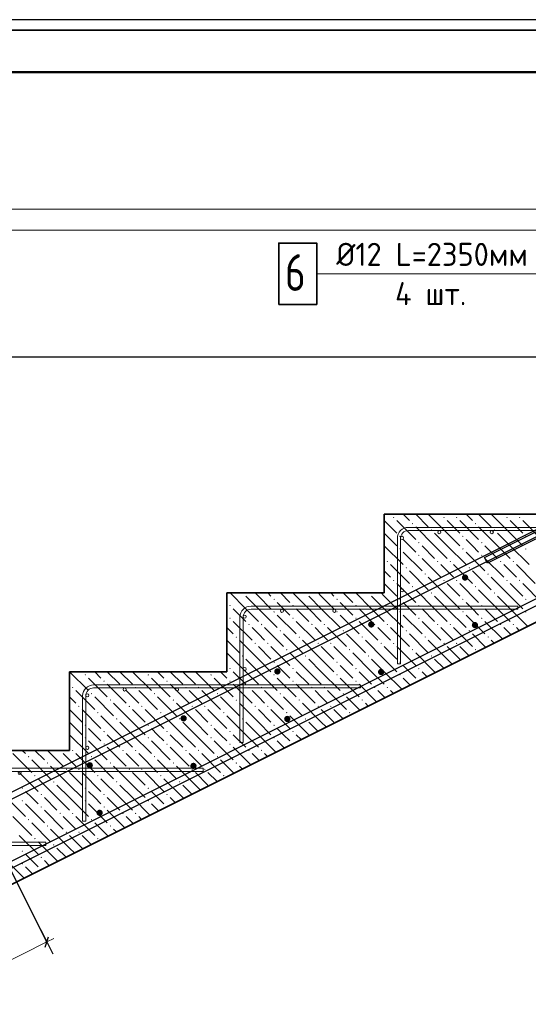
# Model space of a CAD drawing. Header units: millimetres. Extents: x 0 to 21000, y -5 to 14850.
# Tile 17 of 24: x 11498 to 13922, y 10159 to 14850. Entities that reach past the tile are written whole.
import ezdxf

# ---------------------------------------------------------------- set-up
doc = ezdxf.new("R2010")
doc.units = ezdxf.units.MM
for name, color, linetype, lineweight in [('Standard', 7, 'Continuous', 25), ('Армирование стержнями_ общее', 7, 'Continuous', 25), ('Обрамление Г-обр.', 7, 'Continuous', 25), ('Обрамление проемов стержнями', 7, 'Continuous', 25), ('Позиционная метка линия выноска', 7, 'Continuous', 13), ('Размерная линия_ общее', 7, 'Continuous', 13), ('Текст_ общее', 7, 'Continuous', 25), ('Фоновоя арматура Х1', 7, 'Continuous', 25)]:
    doc.layers.add(name, color=color, linetype=linetype, lineweight=lineweight)
doc.layers.add('ЖБ Лестница', color=7, linetype='Continuous', lineweight=25, true_color=0xe0e0ff)
doc.styles.add('ISOCPEUR', font='txt')

msp = doc.modelspace()

# ---------------------------------------------------------------- hatches: boundary and pattern name
at = {"layer": 'ЖБ Лестница', "linetype": 'Continuous', "lineweight": 18, "transparency": 33554687}
for points in [[(13276.9, 12478.5), (13280.1, 12481.7), (13283.4, 12478.5), (13280.1, 12475.2)], [(13516.9, 12478.5), (13520.1, 12481.7), (13523.4, 12478.5), (13520.1, 12475.2)], [(13576.9, 12478.5), (13580.1, 12481.7), (13583.4, 12478.5), (13580.1, 12475.2)], [(13816.9, 12478.5), (13820.1, 12481.7), (13823.4, 12478.5), (13820.1, 12475.2)], [(13876.9, 12478.5), (13880.1, 12481.7), (13883.4, 12478.5), (13880.1, 12475.2)], [(13366.9, 12448.5), (13370.1, 12451.7), (13373.4, 12448.5), (13370.1, 12445.2)], [(13666.9, 12448.5), (13670.1, 12451.7), (13673.4, 12448.5), (13670.1, 12445.2)], [(13306.9, 12388.5), (13310.1, 12391.7), (13313.4, 12388.5), (13310.1, 12385.2)], [(13456.9, 12418.5), (13460.1, 12421.7), (13463.4, 12418.5), (13460.1, 12415.2)], [(13606.9, 12388.5), (13610.1, 12391.7), (13613.4, 12388.5), (13610.1, 12385.2)], [(13756.9, 12418.5), (13760.1, 12421.7), (13763.4, 12418.5), (13760.1, 12415.2)], [(13906.9, 12388.5), (13910.1, 12391.7), (13913.4, 12388.5), (13910.1, 12385.2)], [(13396.9, 12358.5), (13400.1, 12361.7), (13403.4, 12358.5), (13400.1, 12355.2)], [(13696.9, 12358.5), (13700.1, 12361.7), (13703.4, 12358.5), (13700.1, 12355.2)], [(13306.9, 12328.5), (13310.1, 12331.7), (13313.4, 12328.5), (13310.1, 12325.2)], [(13396.9, 12298.5), (13400.1, 12301.7), (13403.4, 12298.5), (13400.1, 12295.2)], [(13606.9, 12328.5), (13610.1, 12331.7), (13613.4, 12328.5), (13610.1, 12325.2)], [(13696.9, 12298.5), (13700.1, 12301.7), (13703.4, 12298.5), (13700.1, 12295.2)], [(13906.9, 12328.5), (13910.1, 12331.7), (13913.4, 12328.5), (13910.1, 12325.2)], [(13246.9, 12268.5), (13250.1, 12271.7), (13253.4, 12268.5), (13250.1, 12265.2)], [(13486.9, 12268.5), (13490.1, 12271.7), (13493.4, 12268.5), (13490.1, 12265.2)], [(13546.9, 12268.5), (13550.1, 12271.7), (13553.4, 12268.5), (13550.1, 12265.2)], [(13786.9, 12268.5), (13790.1, 12271.7), (13793.4, 12268.5), (13790.1, 12265.2)], [(13846.9, 12268.5), (13850.1, 12271.7), (13853.4, 12268.5), (13850.1, 12265.2)], [(13336.9, 12238.5), (13340.1, 12241.7), (13343.4, 12238.5), (13340.1, 12235.2)], [(13426.9, 12208.5), (13430.1, 12211.7), (13433.4, 12208.5), (13430.1, 12205.2)], [(13636.9, 12238.5), (13640.1, 12241.7), (13643.4, 12238.5), (13640.1, 12235.2)], [(13726.9, 12208.5), (13730.1, 12211.7), (13733.4, 12208.5), (13730.1, 12205.2)], [(13276.9, 12178.5), (13280.1, 12181.7), (13283.4, 12178.5), (13280.1, 12175.2)], [(13366.9, 12148.5), (13370.1, 12151.7), (13373.4, 12148.5), (13370.1, 12145.2)], [(13516.9, 12178.5), (13520.1, 12181.7), (13523.4, 12178.5), (13520.1, 12175.2)], [(13576.9, 12178.5), (13580.1, 12181.7), (13583.4, 12178.5), (13580.1, 12175.2)], [(13666.9, 12148.5), (13670.1, 12151.7), (13673.4, 12148.5), (13670.1, 12145.2)], [(13816.9, 12178.5), (13820.1, 12181.7), (13823.4, 12178.5), (13820.1, 12175.2)], [(13876.9, 12178.5), (13880.1, 12181.7), (13883.4, 12178.5), (13880.1, 12175.2)], [(12556.9, 12118.5), (12563.4, 12118.5), (12560.1, 12115.2)], [(12856.9, 12118.5), (12863.4, 12118.5), (12860.1, 12115.2)], [(13156.9, 12118.5), (13163.4, 12118.5), (13160.1, 12115.2)], [(13456.9, 12118.5), (13460.1, 12121.7), (13463.4, 12118.5), (13460.1, 12115.2)], [(13756.9, 12118.5), (13760.1, 12121.7), (13763.4, 12118.5), (13760.1, 12115.2)], [(12496.9, 12058.5), (12500.1, 12061.7), (12503.4, 12058.5), (12500.1, 12055.2)], [(12706.9, 12088.5), (12710.1, 12091.7), (12713.4, 12088.5), (12710.1, 12085.2)], [(12796.9, 12058.5), (12800.1, 12061.7), (12803.4, 12058.5), (12800.1, 12055.2)], [(13006.9, 12088.5), (13010.1, 12091.7), (13013.4, 12088.5), (13010.1, 12085.2)], [(13096.9, 12058.5), (13100.1, 12061.7), (13103.4, 12058.5), (13100.1, 12055.2)], [(13306.9, 12088.5), (13310.1, 12091.7), (13313.4, 12088.5), (13310.1, 12085.2)], [(13396.9, 12058.5), (13400.1, 12061.7), (13403.4, 12058.5), (13400.1, 12055.2)], [(13606.9, 12088.5), (13610.1, 12091.7), (13613.4, 12088.5), (13610.1, 12085.2)], [(13696.9, 12058.5), (13700.1, 12061.7), (13703.4, 12058.5), (13700.1, 12055.2)], [(13906.9, 12088.5), (13910.1, 12091.7), (13913.4, 12088.5), (13910.1, 12085.2)], [(12706.9, 12028.5), (12710.1, 12031.7), (12713.4, 12028.5), (12710.1, 12025.2)], [(13006.9, 12028.5), (13010.1, 12031.7), (13013.4, 12028.5), (13010.1, 12025.2)], [(13306.9, 12028.5), (13310.1, 12031.7), (13313.4, 12028.5), (13310.1, 12025.2)], [(13606.9, 12028.5), (13610.1, 12031.7), (13613.4, 12028.5), (13610.1, 12025.2)], [(13906.9, 12028.5), (13910.1, 12031.7), (13913.4, 12028.5), (13910.1, 12025.2)], [(12496.9, 11998.5), (12500.1, 12001.7), (12503.4, 11998.5), (12500.1, 11995.2)], [(12586.9, 11968.5), (12590.1, 11971.7), (12593.4, 11968.5), (12590.1, 11965.2)], [(12646.9, 11968.5), (12650.1, 11971.7), (12653.4, 11968.5), (12650.1, 11965.2)], [(12796.9, 11998.5), (12800.1, 12001.7), (12803.4, 11998.5), (12800.1, 11995.2)], [(12886.9, 11968.5), (12890.1, 11971.7), (12893.4, 11968.5), (12890.1, 11965.2)], [(12946.9, 11968.5), (12950.1, 11971.7), (12953.4, 11968.5), (12950.1, 11965.2)], [(13096.9, 11998.5), (13100.1, 12001.7), (13103.4, 11998.5), (13100.1, 11995.2)], [(13186.9, 11968.5), (13190.1, 11971.7), (13193.4, 11968.5), (13190.1, 11965.2)], [(13246.9, 11968.5), (13250.1, 11971.7), (13253.4, 11968.5), (13250.1, 11965.2)], [(13396.9, 11998.5), (13400.1, 12001.7), (13403.4, 11998.5), (13400.1, 11995.2)], [(13486.9, 11968.5), (13490.1, 11971.7), (13493.4, 11968.5), (13490.1, 11965.2)], [(13546.9, 11968.5), (13550.1, 11971.7), (13553.4, 11968.5), (13550.1, 11965.2)], [(13696.9, 11998.5), (13700.1, 12001.7), (13703.4, 11998.5), (13700.1, 11995.2)], [(13786.9, 11968.5), (13790.1, 11971.7), (13793.4, 11968.5), (13790.1, 11965.2)], [(13846.9, 11968.5), (13850.1, 11971.7), (13853.4, 11968.5), (13850.1, 11965.2)], [(12736.9, 11938.5), (12740.1, 11941.7), (12743.4, 11938.5), (12740.1, 11935.2)], [(13036.9, 11938.5), (13040.1, 11941.7), (13043.4, 11938.5), (13040.1, 11935.2)], [(13336.9, 11938.5), (13340.1, 11941.7), (13343.4, 11938.5), (13340.1, 11935.2)], [(13636.9, 11938.5), (13640.1, 11941.7), (13643.4, 11938.5), (13640.1, 11935.2)], [(12526.9, 11908.5), (12530.1, 11911.7), (12533.4, 11908.5), (12530.1, 11905.2)], [(12616.9, 11878.5), (12620.1, 11881.7), (12623.4, 11878.5), (12620.1, 11875.2)], [(12676.9, 11878.5), (12680.1, 11881.7), (12683.4, 11878.5), (12680.1, 11875.2)], [(12826.9, 11908.5), (12830.1, 11911.7), (12833.4, 11908.5), (12830.1, 11905.2)], [(12916.9, 11878.5), (12920.1, 11881.7), (12923.4, 11878.5), (12920.1, 11875.2)], [(12976.9, 11878.5), (12980.1, 11881.7), (12983.4, 11878.5), (12980.1, 11875.2)], [(13126.9, 11908.5), (13130.1, 11911.7), (13133.4, 11908.5), (13130.1, 11905.2)], [(13216.9, 11878.5), (13220.1, 11881.7), (13223.4, 11878.5), (13220.1, 11875.2)], [(13276.9, 11878.5), (13280.1, 11881.7), (13283.4, 11878.5), (13280.1, 11875.2)], [(13426.9, 11908.5), (13430.1, 11911.7), (13433.4, 11908.5), (13430.1, 11905.2)], [(13516.9, 11878.5), (13520.1, 11881.7), (13523.4, 11878.5), (13520.1, 11875.2)], [(13576.9, 11878.5), (13580.1, 11881.7), (13583.4, 11878.5), (13580.1, 11875.2)], [(13726.9, 11908.5), (13730.1, 11911.7), (13733.4, 11908.5), (13730.1, 11905.2)], [(12766.9, 11848.5), (12770.1, 11851.7), (12773.4, 11848.5), (12770.1, 11845.2)], [(13066.9, 11848.5), (13070.1, 11851.7), (13073.4, 11848.5), (13070.1, 11845.2)], [(13366.9, 11848.5), (13370.1, 11851.7), (13373.4, 11848.5), (13370.1, 11845.2)], [(13666.9, 11848.5), (13670.1, 11851.7), (13673.4, 11848.5), (13670.1, 11845.2)], [(12556.9, 11818.5), (12560.1, 11821.7), (12563.4, 11818.5), (12560.1, 11815.2)], [(12706.9, 11788.5), (12710.1, 11791.7), (12713.4, 11788.5), (12710.1, 11785.2)], [(12856.9, 11818.5), (12860.1, 11821.7), (12863.4, 11818.5), (12860.1, 11815.2)], [(13006.9, 11788.5), (13010.1, 11791.7), (13013.4, 11788.5), (13010.1, 11785.2)], [(13156.9, 11818.5), (13160.1, 11821.7), (13163.4, 11818.5), (13160.1, 11815.2)], [(13306.9, 11788.5), (13310.1, 11791.7), (13313.4, 11788.5), (13310.1, 11785.2)], [(13456.9, 11818.5), (13460.1, 11821.7), (13463.4, 11818.5), (13460.1, 11815.2)], [(11806.9, 11728.5), (11810.1, 11731.7), (11813.4, 11728.5), (11810.1, 11725.2)], [(12106.9, 11728.5), (12110.1, 11731.7), (12113.4, 11728.5), (12110.1, 11725.2)], [(12406.9, 11728.5), (12410.1, 11731.7), (12413.4, 11728.5), (12410.1, 11725.2)], [(12496.9, 11758.5), (12500.1, 11761.7), (12503.4, 11758.5), (12500.1, 11755.2)], [(12706.9, 11728.5), (12710.1, 11731.7), (12713.4, 11728.5), (12710.1, 11725.2)], [(12796.9, 11758.5), (12800.1, 11761.7), (12803.4, 11758.5), (12800.1, 11755.2)], [(13006.9, 11728.5), (13010.1, 11731.7), (13013.4, 11728.5), (13010.1, 11725.2)], [(13096.9, 11758.5), (13100.1, 11761.7), (13103.4, 11758.5), (13100.1, 11755.2)], [(13306.9, 11728.5), (13310.1, 11731.7), (13313.4, 11728.5), (13310.1, 11725.2)], [(13396.9, 11758.5), (13400.1, 11761.7), (13403.4, 11758.5), (13400.1, 11755.2)], [(11896.9, 11698.5), (11900.1, 11701.7), (11903.4, 11698.5), (11900.1, 11695.2)], [(12196.9, 11698.5), (12200.1, 11701.7), (12203.4, 11698.5), (12200.1, 11695.2)], [(12496.9, 11698.5), (12500.1, 11701.7), (12503.4, 11698.5), (12500.1, 11695.2)], [(12796.9, 11698.5), (12800.1, 11701.7), (12803.4, 11698.5), (12800.1, 11695.2)], [(13096.9, 11698.5), (13100.1, 11701.7), (13103.4, 11698.5), (13100.1, 11695.2)], [(13398.6, 11700.2), (13400.1, 11701.7), (13400.6, 11701.2)], [(11746.9, 11668.5), (11750.1, 11671.7), (11753.4, 11668.5), (11750.1, 11665.2)], [(11836.9, 11638.5), (11840.1, 11641.7), (11843.4, 11638.5), (11840.1, 11635.2)], [(11986.9, 11668.5), (11990.1, 11671.7), (11993.4, 11668.5), (11990.1, 11665.2)], [(12046.9, 11668.5), (12050.1, 11671.7), (12053.4, 11668.5), (12050.1, 11665.2)], [(12136.9, 11638.5), (12140.1, 11641.7), (12143.4, 11638.5), (12140.1, 11635.2)], [(12286.9, 11668.5), (12290.1, 11671.7), (12293.4, 11668.5), (12290.1, 11665.2)], [(12346.9, 11668.5), (12350.1, 11671.7), (12353.4, 11668.5), (12350.1, 11665.2)], [(12436.9, 11638.5), (12440.1, 11641.7), (12443.4, 11638.5), (12440.1, 11635.2)], [(12586.9, 11668.5), (12590.1, 11671.7), (12593.4, 11668.5), (12590.1, 11665.2)], [(12646.9, 11668.5), (12650.1, 11671.7), (12653.4, 11668.5), (12650.1, 11665.2)], [(12736.9, 11638.5), (12740.1, 11641.7), (12743.4, 11638.5), (12740.1, 11635.2)], [(12886.9, 11668.5), (12890.1, 11671.7), (12893.4, 11668.5), (12890.1, 11665.2)], [(12946.9, 11668.5), (12950.1, 11671.7), (12953.4, 11668.5), (12950.1, 11665.2)], [(13036.9, 11638.5), (13040.1, 11641.7), (13043.4, 11638.5), (13040.1, 11635.2)], [(13186.9, 11668.5), (13190.1, 11671.7), (13193.4, 11668.5), (13190.1, 11665.2)], [(13246.9, 11668.5), (13250.1, 11671.7), (13253.4, 11668.5), (13250.1, 11665.2)], [(11926.9, 11608.5), (11930.1, 11611.7), (11933.4, 11608.5), (11930.1, 11605.2)], [(12226.9, 11608.5), (12230.1, 11611.7), (12233.4, 11608.5), (12230.1, 11605.2)], [(12526.9, 11608.5), (12530.1, 11611.7), (12533.4, 11608.5), (12530.1, 11605.2)], [(12826.9, 11608.5), (12830.1, 11611.7), (12833.4, 11608.5), (12830.1, 11605.2)], [(13126.9, 11608.5), (13130.1, 11611.7), (13133.4, 11608.5), (13130.1, 11605.2)], [(11776.9, 11578.5), (11780.1, 11581.7), (11783.4, 11578.5), (11780.1, 11575.2)], [(11866.9, 11548.5), (11870.1, 11551.7), (11873.4, 11548.5), (11870.1, 11545.2)], [(12016.9, 11578.5), (12020.1, 11581.7), (12023.4, 11578.5), (12020.1, 11575.2)], [(12076.9, 11578.5), (12080.1, 11581.7), (12083.4, 11578.5), (12080.1, 11575.2)], [(12166.9, 11548.5), (12170.1, 11551.7), (12173.4, 11548.5), (12170.1, 11545.2)], [(12316.9, 11578.5), (12320.1, 11581.7), (12323.4, 11578.5), (12320.1, 11575.2)], [(12376.9, 11578.5), (12380.1, 11581.7), (12383.4, 11578.5), (12380.1, 11575.2)], [(12466.9, 11548.5), (12470.1, 11551.7), (12473.4, 11548.5), (12470.1, 11545.2)], [(12616.9, 11578.5), (12620.1, 11581.7), (12623.4, 11578.5), (12620.1, 11575.2)], [(12676.9, 11578.5), (12680.1, 11581.7), (12683.4, 11578.5), (12680.1, 11575.2)], [(12766.9, 11548.5), (12770.1, 11551.7), (12773.4, 11548.5), (12770.1, 11545.2)], [(12916.9, 11578.5), (12920.1, 11581.7), (12923.4, 11578.5), (12920.1, 11575.2)], [(12976.9, 11578.5), (12980.1, 11581.7), (12983.4, 11578.5), (12980.1, 11575.2)], [(13066.9, 11548.5), (13070.1, 11551.7), (13073.4, 11548.5), (13070.1, 11545.2)], [(11956.9, 11518.5), (11960.1, 11521.7), (11963.4, 11518.5), (11960.1, 11515.2)], [(12256.9, 11518.5), (12260.1, 11521.7), (12263.4, 11518.5), (12260.1, 11515.2)], [(12556.9, 11518.5), (12560.1, 11521.7), (12563.4, 11518.5), (12560.1, 11515.2)], [(12856.9, 11518.5), (12860.1, 11521.7), (12863.4, 11518.5), (12860.1, 11515.2)], [(11806.9, 11488.5), (11810.1, 11491.7), (11813.4, 11488.5), (11810.1, 11485.2)], [(11896.9, 11458.5), (11900.1, 11461.7), (11903.4, 11458.5), (11900.1, 11455.2)], [(12106.9, 11488.5), (12110.1, 11491.7), (12113.4, 11488.5), (12110.1, 11485.2)], [(12196.9, 11458.5), (12200.1, 11461.7), (12203.4, 11458.5), (12200.1, 11455.2)], [(12406.9, 11488.5), (12410.1, 11491.7), (12413.4, 11488.5), (12410.1, 11485.2)], [(12496.9, 11458.5), (12500.1, 11461.7), (12503.4, 11458.5), (12500.1, 11455.2)], [(12706.9, 11488.5), (12710.1, 11491.7), (12713.4, 11488.5), (12710.1, 11485.2)], [(12796.9, 11458.5), (12800.1, 11461.7), (12803.4, 11458.5), (12800.1, 11455.2)], [(11806.9, 11428.5), (11810.1, 11431.7), (11813.4, 11428.5), (11810.1, 11425.2)], [(11896.9, 11398.5), (11900.1, 11401.7), (11903.4, 11398.5), (11900.1, 11395.2)], [(12106.9, 11428.5), (12110.1, 11431.7), (12113.4, 11428.5), (12110.1, 11425.2)], [(12196.9, 11398.5), (12200.1, 11401.7), (12203.4, 11398.5), (12200.1, 11395.2)], [(12406.9, 11428.5), (12410.1, 11431.7), (12413.4, 11428.5), (12410.1, 11425.2)], [(12496.9, 11398.5), (12500.1, 11401.7), (12503.4, 11398.5), (12500.1, 11395.2)], [(12706.9, 11428.5), (12710.1, 11431.7), (12713.4, 11428.5), (12710.1, 11425.2)], [(12798.6, 11400.2), (12800.1, 11401.7), (12800.6, 11401.2)], [(11686.9, 11368.5), (11693.4, 11368.5), (11690.1, 11365.2)], [(11746.9, 11368.5), (11750.1, 11371.7), (11753.4, 11368.5), (11750.1, 11365.2)], [(11986.9, 11368.5), (11990.1, 11371.7), (11993.4, 11368.5), (11990.1, 11365.2)], [(12046.9, 11368.5), (12050.1, 11371.7), (12053.4, 11368.5), (12050.1, 11365.2)], [(12286.9, 11368.5), (12290.1, 11371.7), (12293.4, 11368.5), (12290.1, 11365.2)], [(12346.9, 11368.5), (12350.1, 11371.7), (12353.4, 11368.5), (12350.1, 11365.2)], [(12586.9, 11368.5), (12590.1, 11371.7), (12593.4, 11368.5), (12590.1, 11365.2)], [(12646.9, 11368.5), (12650.1, 11371.7), (12653.4, 11368.5), (12650.1, 11365.2)], [(11536.9, 11338.5), (11540.1, 11341.7), (11543.4, 11338.5), (11540.1, 11335.2)], [(11626.9, 11308.5), (11630.1, 11311.7), (11633.4, 11308.5), (11630.1, 11305.2)], [(11836.9, 11338.5), (11840.1, 11341.7), (11843.4, 11338.5), (11840.1, 11335.2)], [(11926.9, 11308.5), (11930.1, 11311.7), (11933.4, 11308.5), (11930.1, 11305.2)], [(12136.9, 11338.5), (12140.1, 11341.7), (12143.4, 11338.5), (12140.1, 11335.2)], [(12226.9, 11308.5), (12230.1, 11311.7), (12233.4, 11308.5), (12230.1, 11305.2)], [(12436.9, 11338.5), (12440.1, 11341.7), (12443.4, 11338.5), (12440.1, 11335.2)], [(12526.9, 11308.5), (12530.1, 11311.7), (12533.4, 11308.5), (12530.1, 11305.2)], [(11716.9, 11278.5), (11720.1, 11281.7), (11723.4, 11278.5), (11720.1, 11275.2)], [(11776.9, 11278.5), (11780.1, 11281.7), (11783.4, 11278.5), (11780.1, 11275.2)], [(12016.9, 11278.5), (12020.1, 11281.7), (12023.4, 11278.5), (12020.1, 11275.2)], [(12076.9, 11278.5), (12080.1, 11281.7), (12083.4, 11278.5), (12080.1, 11275.2)], [(12316.9, 11278.5), (12320.1, 11281.7), (12323.4, 11278.5), (12320.1, 11275.2)], [(12376.9, 11278.5), (12380.1, 11281.7), (12383.4, 11278.5), (12380.1, 11275.2)], [(11566.9, 11248.5), (11570.1, 11251.7), (11573.4, 11248.5), (11570.1, 11245.2)], [(11656.9, 11218.5), (11660.1, 11221.7), (11663.4, 11218.5), (11660.1, 11215.2)], [(11866.9, 11248.5), (11870.1, 11251.7), (11873.4, 11248.5), (11870.1, 11245.2)], [(11956.9, 11218.5), (11960.1, 11221.7), (11963.4, 11218.5), (11960.1, 11215.2)], [(12166.9, 11248.5), (12170.1, 11251.7), (12173.4, 11248.5), (12170.1, 11245.2)], [(12256.9, 11218.5), (12260.1, 11221.7), (12263.4, 11218.5), (12260.1, 11215.2)], [(12466.9, 11248.5), (12470.1, 11251.7), (12473.4, 11248.5), (12470.1, 11245.2)], [(11506.9, 11188.5), (11510.1, 11191.7), (11513.4, 11188.5), (11510.1, 11185.2)], [(11806.9, 11188.5), (11810.1, 11191.7), (11813.4, 11188.5), (11810.1, 11185.2)], [(12106.9, 11188.5), (12110.1, 11191.7), (12113.4, 11188.5), (12110.1, 11185.2)], [(11506.9, 11128.5), (11510.1, 11131.7), (11513.4, 11128.5), (11510.1, 11125.2)], [(11596.9, 11158.5), (11600.1, 11161.7), (11603.4, 11158.5), (11600.1, 11155.2)], [(11806.9, 11128.5), (11810.1, 11131.7), (11813.4, 11128.5), (11810.1, 11125.2)], [(11896.9, 11158.5), (11900.1, 11161.7), (11903.4, 11158.5), (11900.1, 11155.2)], [(12106.9, 11128.5), (12110.1, 11131.7), (12113.4, 11128.5), (12110.1, 11125.2)], [(12196.9, 11158.5), (12200.1, 11161.7), (12203.4, 11158.5), (12200.1, 11155.2)], [(11596.9, 11098.5), (11600.1, 11101.7), (11603.4, 11098.5), (11600.1, 11095.2)], [(11686.9, 11068.5), (11690.1, 11071.7), (11693.4, 11068.5), (11690.1, 11065.2)], [(11746.9, 11068.5), (11750.1, 11071.7), (11753.4, 11068.5), (11750.1, 11065.2)], [(11896.9, 11098.5), (11900.1, 11101.7), (11903.4, 11098.5), (11900.1, 11095.2)], [(11986.9, 11068.5), (11990.1, 11071.7), (11993.4, 11068.5), (11990.1, 11065.2)], [(12046.9, 11068.5), (12050.1, 11071.7), (12053.4, 11068.5), (12050.1, 11065.2)], [(12198.6, 11100.2), (12200.1, 11101.7), (12200.6, 11101.2)], [(11536.9, 11038.5), (11540.1, 11041.7), (11543.4, 11038.5), (11540.1, 11035.2)], [(11836.9, 11038.5), (11840.1, 11041.7), (11843.4, 11038.5), (11840.1, 11035.2)], [(11626.9, 11008.5), (11630.1, 11011.7), (11633.4, 11008.5), (11630.1, 11005.2)], [(11716.9, 10978.5), (11720.1, 10981.7), (11723.4, 10978.5), (11720.1, 10975.2)], [(11776.9, 10978.5), (11780.1, 10981.7), (11783.4, 10978.5), (11780.1, 10975.2)], [(11926.9, 11008.5), (11930.1, 11011.7), (11933.4, 11008.5), (11930.1, 11005.2)], [(11566.9, 10948.5), (11570.1, 10951.7), (11573.4, 10948.5), (11570.1, 10945.2)], [(11866.9, 10948.5), (11870.1, 10951.7), (11873.4, 10948.5), (11870.1, 10945.2)], [(11506.9, 10888.5), (11510.1, 10891.7), (11513.4, 10888.5), (11510.1, 10885.2)], [(11656.9, 10918.5), (11660.1, 10921.7), (11663.4, 10918.5), (11660.1, 10915.2)], [(11596.9, 10858.5), (11600.1, 10861.7), (11603.4, 10858.5), (11600.1, 10855.2)], [(11506.9, 10828.5), (11510.1, 10831.7), (11513.4, 10828.5), (11510.1, 10825.2)], [(11598.6, 10800.2), (11600.1, 10801.7), (11600.6, 10801.2)]]:
    msp.add_hatch(color=7, dxfattribs=at).paths.add_polyline_path(points, flags=16)
at = {"layer": 'Фоновоя арматура Х1', "linetype": 'Continuous', "lineweight": 35, "transparency": 33554687}
for points in [[(13635.4, 12192.1), (13634.3, 12197.9), (13631, 12202.7), (13626.1, 12206), (13620.4, 12207.1), (13614.7, 12206), (13609.8, 12202.7), (13606.5, 12197.9), (13605.4, 12192.1), (13606.5, 12186.4), (13609.8, 12181.5), (13614.7, 12178.3), (13620.4, 12177.1), (13626.1, 12178.3), (13631, 12181.5), (13634.3, 12186.4)], [(13188.2, 11968.5), (13187, 11974.3), (13183.8, 11979.1), (13178.9, 11982.4), (13173.2, 11983.5), (13167.4, 11982.4), (13162.6, 11979.1), (13159.3, 11974.3), (13158.2, 11968.5), (13159.3, 11962.8), (13162.6, 11957.9), (13167.4, 11954.7), (13173.2, 11953.5), (13178.9, 11954.7), (13183.8, 11957.9), (13187, 11962.8)], [(13682.4, 11965.6), (13681.3, 11971.4), (13678, 11976.3), (13673.2, 11979.5), (13667.4, 11980.6), (13661.7, 11979.5), (13656.8, 11976.3), (13653.6, 11971.4), (13652.4, 11965.6), (13653.6, 11959.9), (13656.8, 11955), (13661.7, 11951.8), (13667.4, 11950.6), (13673.2, 11951.8), (13678, 11955), (13681.3, 11959.9)], [(12741, 11744.9), (12739.8, 11750.7), (12736.6, 11755.5), (12731.7, 11758.8), (12726, 11759.9), (12720.2, 11758.8), (12715.4, 11755.5), (12712.1, 11750.7), (12711, 11744.9), (12712.1, 11739.2), (12715.4, 11734.3), (12720.2, 11731.1), (12726, 11729.9), (12731.7, 11731.1), (12736.6, 11734.3), (12739.8, 11739.2)], [(13235.2, 11742), (13234.1, 11747.8), (13230.8, 11752.6), (13225.9, 11755.9), (13220.2, 11757), (13214.5, 11755.9), (13209.6, 11752.6), (13206.3, 11747.8), (13205.2, 11742), (13206.3, 11736.3), (13209.6, 11731.4), (13214.5, 11728.2), (13220.2, 11727), (13225.9, 11728.2), (13230.8, 11731.4), (13234.1, 11736.3)], [(12293.8, 11521.3), (12292.6, 11527.1), (12289.4, 11531.9), (12284.5, 11535.2), (12278.8, 11536.3), (12273, 11535.2), (12268.2, 11531.9), (12264.9, 11527.1), (12263.8, 11521.3), (12264.9, 11515.6), (12268.2, 11510.7), (12273, 11507.5), (12278.8, 11506.3), (12284.5, 11507.5), (12289.4, 11510.7), (12292.6, 11515.6)], [(12788, 11518.4), (12786.8, 11524.2), (12783.6, 11529), (12778.7, 11532.3), (12773, 11533.4), (12767.2, 11532.3), (12762.4, 11529), (12759.1, 11524.2), (12758, 11518.4), (12759.1, 11512.7), (12762.4, 11507.8), (12767.2, 11504.6), (12773, 11503.4), (12778.7, 11504.6), (12783.6, 11507.8), (12786.8, 11512.7)], [(11846.5, 11297.7), (11845.4, 11303.5), (11842.2, 11308.3), (11837.3, 11311.6), (11831.5, 11312.7), (11825.8, 11311.6), (11820.9, 11308.3), (11817.7, 11303.5), (11816.5, 11297.7), (11817.7, 11292), (11820.9, 11287.1), (11825.8, 11283.9), (11831.5, 11282.7), (11837.3, 11283.9), (11842.2, 11287.1), (11845.4, 11292)], [(12340.8, 11294.8), (12339.6, 11300.6), (12336.4, 11305.4), (12331.5, 11308.7), (12325.8, 11309.8), (12320, 11308.7), (12315.2, 11305.4), (12311.9, 11300.6), (12310.8, 11294.8), (12311.9, 11289.1), (12315.2, 11284.2), (12320, 11281), (12325.8, 11279.8), (12331.5, 11281), (12336.4, 11284.2), (12339.6, 11289.1)], [(11893.6, 11071.2), (11892.4, 11077), (11889.2, 11081.8), (11884.3, 11085.1), (11878.6, 11086.2), (11872.8, 11085.1), (11868, 11081.8), (11864.7, 11077), (11863.6, 11071.2), (11864.7, 11065.5), (11868, 11060.6), (11872.8, 11057.4), (11878.6, 11056.2), (11884.3, 11057.4), (11889.2, 11060.6), (11892.4, 11065.5)]]:
    msp.add_hatch(color=7, dxfattribs=at).paths.add_polyline_path(points)

# ---------------------------------------------------------------- linework, layer by layer
at = {"layer": 'Standard', "color": 7, "linetype": 'Continuous', "lineweight": 25, "transparency": 33554687}
msp.add_lwpolyline([(0, 0), (21000, 0), (21000, 14850), (0, 14850), (0, 0)], close=True, dxfattribs=at)
at = {"layer": 'Standard', "color": 7, "linetype": 'Continuous', "lineweight": 35, "transparency": 33554687}
msp.add_lwpolyline([(20350, 14800), (274.2, 14800), (274.2, 5887.7), (20350, 5887.7), (20350, 14800)], dxfattribs=at)
at = {"layer": 'Standard', "color": 7, "linetype": 'Continuous', "lineweight": 50, "transparency": 33554687}
msp.add_lwpolyline([(1000, 14600), (20750, 14600), (20750, 250), (1000, 250), (1000, 14600)], close=True, dxfattribs=at)
at = {"layer": 'Standard', "color": 254, "linetype": 'Continuous', "lineweight": 13, "true_color": 0xc4c4ff, "transparency": 33554687}
msp.add_lwpolyline([(1634.2, 7756), (19583.4, 7756), (19583.4, 13847.8), (1634.2, 13847.8), (1634.2, 7756)], dxfattribs=at)
at = {"layer": 'Армирование стержнями_ общее', "color": 7, "linetype": 'Continuous', "lineweight": 25, "transparency": 33554687}
for points in [[(5849.4, 8364.5), (15479, 13179.4), (15484.2, 13181.7), (15489.5, 13183.8), (15495, 13185.5), (15500.5, 13187), (15506.2, 13188.2), (15511.9, 13189), (15517.6, 13189.6), (15523.2, 13189.8), (18922.6, 13189.8), (18922.6, 13159.8)], [(18922.6, 13159.8), (15523.8, 13159.8), (15519.6, 13159.6), (15515.5, 13159.2), (15511.5, 13158.6), (15507.4, 13157.8), (15503.5, 13156.7), (15499.6, 13155.5), (15495.7, 13154), (15491.9, 13152.3), (5862.2, 8337.4)], [(6474.8, 8349.1), (16103.8, 13163.7), (16109, 13166), (16114.3, 13168), (16119.8, 13169.8), (16125.4, 13171.3), (16131, 13172.4), (16136.7, 13173.3), (16142.4, 13173.8), (16148, 13174.1), (17378.3, 13174.1), (17378.3, 13144.1), (16148.6, 13144.1), (16144.4, 13143.9), (16140.3, 13143.5), (16136.3, 13142.9), (16132.3, 13142.1), (16128.3, 13141), (16124.4, 13139.7), (16120.5, 13138.3), (16116.7, 13136.5), (6487.6, 8322)]]:
    msp.add_lwpolyline(points, dxfattribs=at)
at = {"layer": 'ЖБ Лестница', "color": 7, "linetype": 'Continuous', "lineweight": 35, "transparency": 33554687}
for p, q in [((6485.1, 8243.5), (15485.1, 12743.5)), ((13235.1, 12493.5), (13235.1, 12118.5)), ((13985.1, 12493.5), (13235.1, 12493.5)), ((12485.1, 12118.5), (12485.1, 11743.5)), ((13235.1, 12118.5), (12485.1, 12118.5)), ((11735.1, 11743.5), (11735.1, 11368.5)), ((12485.1, 11743.5), (11735.1, 11743.5)), ((11735.1, 11368.5), (10985.1, 11368.5))]:
    msp.add_line(p, q, dxfattribs=at)
at = {"layer": 'ЖБ Лестница', "color": 9, "linetype": 'Continuous', "lineweight": 18, "true_color": 0xc7c7c7, "transparency": 33554687}
for p, q in [((13265.1, 12493.5), (13265.1, 12493.5)), ((13325.1, 12493.5), (13355.1, 12463.5)), ((13385.1, 12493.5), (13445.1, 12433.5)), ((13535.1, 12403.5), (13445.1, 12493.5)), ((13505.1, 12493.5), (13505.1, 12493.5)), ((13565.1, 12493.5), (13565.1, 12493.5)), ((13625.1, 12493.5), (13655.1, 12463.5)), ((13685.1, 12493.5), (13745.1, 12433.5)), ((13835.1, 12403.5), (13745.1, 12493.5)), ((13805.1, 12493.5), (13805.1, 12493.5)), ((13865.1, 12493.5), (13865.1, 12493.5)), ((13235.1, 12463.5), (13295.1, 12403.5)), ((13295.1, 12463.5), (13385.1, 12373.5)), ((13475.1, 12343.5), (13385.1, 12433.5)), ((13535.1, 12463.5), (13595.1, 12403.5)), ((13595.1, 12463.5), (13685.1, 12373.5)), ((13775.1, 12343.5), (13685.1, 12433.5)), ((13835.1, 12463.5), (13895.1, 12403.5)), ((13895.1, 12463.5), (13985.1, 12373.5)), ((13235.1, 12403.5), (13235.1, 12403.5)), ((13235.1, 12403.5), (13295.1, 12343.5)), ((13475.1, 12403.5), (13535.1, 12343.5)), ((13535.1, 12403.5), (13595.1, 12343.5)), ((13775.1, 12403.5), (13835.1, 12343.5)), ((13835.1, 12403.5), (13895.1, 12343.5)), ((13235.1, 12343.5), (13325.1, 12253.5)), ((13235.1, 12343.5), (13235.1, 12343.5)), ((13355.1, 12343.5), (13325.1, 12373.5)), ((13385.1, 12313.5), (13355.1, 12343.5)), ((13415.1, 12343.5), (13475.1, 12283.5)), ((13475.1, 12343.5), (13535.1, 12283.5)), ((13535.1, 12343.5), (13625.1, 12253.5)), ((13655.1, 12343.5), (13625.1, 12373.5)), ((13685.1, 12313.5), (13655.1, 12343.5)), ((13715.1, 12343.5), (13775.1, 12283.5)), ((13775.1, 12343.5), (13835.1, 12283.5)), ((13835.1, 12343.5), (13925.1, 12253.5)), ((13325.1, 12313.5), (13415.1, 12223.5)), ((13625.1, 12313.5), (13715.1, 12223.5)), ((13235.1, 12283.5), (13235.1, 12283.5)), ((13265.1, 12253.5), (13355.1, 12163.5)), ((13415.1, 12283.5), (13505.1, 12193.5)), ((13535.1, 12223.5), (13505.1, 12253.5)), ((13565.1, 12253.5), (13655.1, 12163.5)), ((13715.1, 12283.5), (13805.1, 12193.5)), ((13835.1, 12223.5), (13805.1, 12253.5)), ((13865.1, 12253.5), (13955.1, 12163.5)), ((13265.1, 12193.5), (13235.1, 12223.5)), ((13235.1, 12223.5), (13235.1, 12223.5)), ((13355.1, 12223.5), (13445.1, 12133.5)), ((13565.1, 12193.5), (13535.1, 12223.5)), ((13655.1, 12223.5), (13745.1, 12133.5)), ((13865.1, 12193.5), (13835.1, 12223.5)), ((13235.1, 12163.5), (13295.1, 12103.5)), ((13295.1, 12163.5), (13385.1, 12073.5)), ((13535.1, 12103.5), (13445.1, 12193.5)), ((13535.1, 12163.5), (13595.1, 12103.5)), ((13595.1, 12163.5), (13685.1, 12073.5)), ((13835.1, 12103.5), (13745.1, 12193.5)), ((13835.1, 12163.5), (13895.1, 12103.5)), ((13895.1, 12163.5), (13985.1, 12073.5)), ((12575.1, 12043.5), (12500.1, 12118.5)), ((12575.1, 12103.5), (12635.1, 12043.5)), ((12635.1, 12103.5), (12620.1, 12118.5)), ((12635.1, 12103.5), (12695.1, 12043.5)), ((12680.1, 12118.5), (12695.1, 12103.5)), ((12740.1, 12118.5), (12785.1, 12073.5)), ((12875.1, 12043.5), (12800.1, 12118.5)), ((12875.1, 12103.5), (12935.1, 12043.5)), ((12935.1, 12103.5), (12920.1, 12118.5)), ((12935.1, 12103.5), (12995.1, 12043.5)), ((12980.1, 12118.5), (12995.1, 12103.5)), ((13040.1, 12118.5), (13085.1, 12073.5)), ((13175.1, 12043.5), (13100.1, 12118.5)), ((13175.1, 12103.5), (13235.1, 12043.5)), ((13235.1, 12103.5), (13220.1, 12118.5)), ((13235.1, 12103.5), (13295.1, 12043.5)), ((13475.1, 12043.5), (13385.1, 12133.5)), ((13475.1, 12103.5), (13535.1, 12043.5)), ((13535.1, 12103.5), (13595.1, 12043.5)), ((13775.1, 12043.5), (13685.1, 12133.5)), ((13775.1, 12103.5), (13835.1, 12043.5)), ((13835.1, 12103.5), (13895.1, 12043.5)), ((12485.1, 12073.5), (12485.1, 12073.5)), ((12755.1, 12043.5), (12725.1, 12073.5)), ((13055.1, 12043.5), (13025.1, 12073.5)), ((13355.1, 12043.5), (13325.1, 12073.5)), ((13655.1, 12043.5), (13625.1, 12073.5)), ((12485.1, 12013.5), (12485.1, 12013.5)), ((12515.1, 12043.5), (12575.1, 11983.5)), ((12575.1, 12043.5), (12635.1, 11983.5)), ((12635.1, 12043.5), (12725.1, 11953.5)), ((12725.1, 12013.5), (12815.1, 11923.5)), ((12785.1, 12013.5), (12755.1, 12043.5)), ((12815.1, 12043.5), (12875.1, 11983.5)), ((12875.1, 12043.5), (12935.1, 11983.5)), ((12935.1, 12043.5), (13025.1, 11953.5)), ((13025.1, 12013.5), (13115.1, 11923.5)), ((13085.1, 12013.5), (13055.1, 12043.5)), ((13115.1, 12043.5), (13175.1, 11983.5)), ((13175.1, 12043.5), (13235.1, 11983.5)), ((13235.1, 12043.5), (13325.1, 11953.5)), ((13325.1, 12013.5), (13415.1, 11923.5)), ((13385.1, 12013.5), (13355.1, 12043.5)), ((13415.1, 12043.5), (13475.1, 11983.5)), ((13475.1, 12043.5), (13535.1, 11983.5)), ((13535.1, 12043.5), (13625.1, 11953.5)), ((13625.1, 12013.5), (13715.1, 11923.5)), ((13685.1, 12013.5), (13655.1, 12043.5)), ((13715.1, 12043.5), (13775.1, 11983.5)), ((13775.1, 12043.5), (13835.1, 11983.5)), ((13835.1, 12043.5), (13918.5, 11960.1)), ((12515.1, 11983.5), (12605.1, 11893.5)), ((12815.1, 11983.5), (12905.1, 11893.5)), ((13115.1, 11983.5), (13205.1, 11893.5)), ((13415.1, 11983.5), (13505.1, 11893.5)), ((13715.1, 11983.5), (13798.5, 11900.1)), ((12485.1, 11953.5), (12515.1, 11923.5)), ((12635.1, 11923.5), (12605.1, 11953.5)), ((12665.1, 11893.5), (12635.1, 11923.5)), ((12665.1, 11953.5), (12755.1, 11863.5)), ((12755.1, 11923.5), (12845.1, 11833.5)), ((12935.1, 11923.5), (12905.1, 11953.5)), ((12965.1, 11893.5), (12935.1, 11923.5)), ((12965.1, 11953.5), (13055.1, 11863.5)), ((13055.1, 11923.5), (13145.1, 11833.5)), ((13235.1, 11923.5), (13205.1, 11953.5)), ((13265.1, 11893.5), (13235.1, 11923.5)), ((13265.1, 11953.5), (13355.1, 11863.5)), ((13355.1, 11923.5), (13445.1, 11833.5)), ((13535.1, 11923.5), (13505.1, 11953.5)), ((13565.1, 11893.5), (13535.1, 11923.5)), ((13565.1, 11953.5), (13655.1, 11863.5)), ((13655.1, 11923.5), (13718.5, 11860.1)), ((13835.1, 11923.5), (13805.1, 11953.5)), ((13838.5, 11920.1), (13835.1, 11923.5)), ((13865.1, 11953.5), (13878.5, 11940.1)), ((12485.1, 11893.5), (12545.1, 11833.5)), ((12635.1, 11803.5), (12545.1, 11893.5)), ((12935.1, 11803.5), (12845.1, 11893.5)), ((13235.1, 11803.5), (13145.1, 11893.5)), ((13535.1, 11803.5), (13445.1, 11893.5)), ((13758.5, 11880.1), (13745.1, 11893.5)), ((12575.1, 11743.5), (12485.1, 11833.5)), ((12635.1, 11863.5), (12695.1, 11803.5)), ((12695.1, 11863.5), (12785.1, 11773.5)), ((12875.1, 11743.5), (12785.1, 11833.5)), ((12935.1, 11863.5), (12995.1, 11803.5)), ((12995.1, 11863.5), (13085.1, 11773.5)), ((13175.1, 11743.5), (13085.1, 11833.5)), ((13235.1, 11863.5), (13295.1, 11803.5)), ((13295.1, 11863.5), (13385.1, 11773.5)), ((13475.1, 11743.5), (13385.1, 11833.5)), ((13535.1, 11863.5), (13595.1, 11803.5)), ((13595.1, 11863.5), (13638.5, 11820.1)), ((12575.1, 11803.5), (12635.1, 11743.5)), ((12635.1, 11803.5), (12695.1, 11743.5)), ((12875.1, 11803.5), (12935.1, 11743.5)), ((12935.1, 11803.5), (12995.1, 11743.5)), ((13175.1, 11803.5), (13235.1, 11743.5)), ((13235.1, 11803.5), (13295.1, 11743.5)), ((13475.1, 11803.5), (13518.5, 11760.1)), ((13535.1, 11803.5), (13558.5, 11780.1)), ((11885.1, 11713.5), (11855.1, 11743.5)), ((11915.1, 11743.5), (11975.1, 11683.5)), ((11975.1, 11743.5), (12035.1, 11683.5)), ((12035.1, 11743.5), (12125.1, 11653.5)), ((12185.1, 11713.5), (12155.1, 11743.5)), ((12215.1, 11743.5), (12275.1, 11683.5)), ((12275.1, 11743.5), (12335.1, 11683.5)), ((12335.1, 11743.5), (12425.1, 11653.5)), ((12395.1, 11743.5), (12395.1, 11743.5)), ((12455.1, 11743.5), (12455.1, 11743.5)), ((12485.1, 11713.5), (12455.1, 11743.5)), ((12485.1, 11773.5), (12485.1, 11773.5)), ((12515.1, 11743.5), (12575.1, 11683.5)), ((12575.1, 11743.5), (12635.1, 11683.5)), ((12635.1, 11743.5), (12725.1, 11653.5)), ((12755.1, 11743.5), (12725.1, 11773.5)), ((12785.1, 11713.5), (12755.1, 11743.5)), ((12815.1, 11743.5), (12875.1, 11683.5)), ((12875.1, 11743.5), (12935.1, 11683.5)), ((12935.1, 11743.5), (13025.1, 11653.5)), ((13055.1, 11743.5), (13025.1, 11773.5)), ((13085.1, 11713.5), (13055.1, 11743.5)), ((13115.1, 11743.5), (13175.1, 11683.5)), ((13175.1, 11743.5), (13235.1, 11683.5)), ((13235.1, 11743.5), (13318.5, 11660.1)), ((13355.1, 11743.5), (13325.1, 11773.5)), ((13385.1, 11713.5), (13355.1, 11743.5)), ((13415.1, 11743.5), (13438.5, 11720.1)), ((13475.1, 11743.5), (13478.5, 11740.1)), ((11735.1, 11683.5), (11735.1, 11683.5)), ((11825.1, 11713.5), (11915.1, 11623.5)), ((11915.1, 11683.5), (12005.1, 11593.5)), ((12125.1, 11713.5), (12215.1, 11623.5)), ((12215.1, 11683.5), (12305.1, 11593.5)), ((12425.1, 11713.5), (12515.1, 11623.5)), ((12515.1, 11683.5), (12605.1, 11593.5)), ((12725.1, 11713.5), (12815.1, 11623.5)), ((12815.1, 11683.5), (12905.1, 11593.5)), ((13025.1, 11713.5), (13115.1, 11623.5)), ((13115.1, 11683.5), (13198.5, 11600.1)), ((13325.1, 11713.5), (13358.5, 11680.1)), ((11765.1, 11653.5), (11855.1, 11563.5)), ((12035.1, 11623.5), (12005.1, 11653.5)), ((12065.1, 11653.5), (12155.1, 11563.5)), ((12335.1, 11623.5), (12305.1, 11653.5)), ((12365.1, 11653.5), (12455.1, 11563.5)), ((12635.1, 11623.5), (12605.1, 11653.5)), ((12665.1, 11653.5), (12755.1, 11563.5)), ((12935.1, 11623.5), (12905.1, 11653.5)), ((12965.1, 11653.5), (13055.1, 11563.5)), ((13235.1, 11623.5), (13205.1, 11653.5)), ((13265.1, 11653.5), (13278.5, 11640.1)), ((11765.1, 11593.5), (11735.1, 11623.5)), ((11735.1, 11623.5), (11735.1, 11623.5)), ((11855.1, 11623.5), (11945.1, 11533.5)), ((12035.1, 11503.5), (11945.1, 11593.5)), ((12065.1, 11593.5), (12035.1, 11623.5)), ((12155.1, 11623.5), (12245.1, 11533.5)), ((12335.1, 11503.5), (12245.1, 11593.5)), ((12365.1, 11593.5), (12335.1, 11623.5)), ((12455.1, 11623.5), (12545.1, 11533.5)), ((12635.1, 11503.5), (12545.1, 11593.5)), ((12665.1, 11593.5), (12635.1, 11623.5)), ((12755.1, 11623.5), (12845.1, 11533.5)), ((12935.1, 11503.5), (12845.1, 11593.5)), ((12965.1, 11593.5), (12935.1, 11623.5)), ((13055.1, 11623.5), (13118.5, 11560.1)), ((13158.5, 11580.1), (13145.1, 11593.5)), ((13238.5, 11620.1), (13235.1, 11623.5)), ((11735.1, 11563.5), (11795.1, 11503.5)), ((11795.1, 11563.5), (11885.1, 11473.5)), ((12035.1, 11563.5), (12095.1, 11503.5)), ((12095.1, 11563.5), (12185.1, 11473.5)), ((12335.1, 11563.5), (12395.1, 11503.5)), ((12395.1, 11563.5), (12485.1, 11473.5)), ((12635.1, 11563.5), (12695.1, 11503.5)), ((12695.1, 11563.5), (12785.1, 11473.5)), ((12935.1, 11563.5), (12995.1, 11503.5)), ((12995.1, 11563.5), (13038.5, 11520.1)), ((11735.1, 11503.5), (11735.1, 11503.5)), ((11735.1, 11503.5), (11795.1, 11443.5)), ((11975.1, 11443.5), (11885.1, 11533.5)), ((11975.1, 11503.5), (12035.1, 11443.5)), ((12035.1, 11503.5), (12095.1, 11443.5)), ((12275.1, 11443.5), (12185.1, 11533.5)), ((12275.1, 11503.5), (12335.1, 11443.5)), ((12335.1, 11503.5), (12395.1, 11443.5)), ((12575.1, 11443.5), (12485.1, 11533.5)), ((12575.1, 11503.5), (12635.1, 11443.5)), ((12635.1, 11503.5), (12695.1, 11443.5)), ((12875.1, 11443.5), (12785.1, 11533.5)), ((12875.1, 11503.5), (12918.5, 11460.1)), ((12935.1, 11503.5), (12958.5, 11480.1)), ((11855.1, 11443.5), (11825.1, 11473.5)), ((12155.1, 11443.5), (12125.1, 11473.5)), ((12455.1, 11443.5), (12425.1, 11473.5)), ((12755.1, 11443.5), (12725.1, 11473.5)), ((11735.1, 11443.5), (11825.1, 11353.5)), ((11735.1, 11443.5), (11735.1, 11443.5)), ((11825.1, 11413.5), (11915.1, 11323.5)), ((11885.1, 11413.5), (11855.1, 11443.5)), ((11915.1, 11443.5), (11975.1, 11383.5)), ((11975.1, 11443.5), (12035.1, 11383.5)), ((12035.1, 11443.5), (12125.1, 11353.5)), ((12125.1, 11413.5), (12215.1, 11323.5)), ((12185.1, 11413.5), (12155.1, 11443.5)), ((12215.1, 11443.5), (12275.1, 11383.5)), ((12275.1, 11443.5), (12335.1, 11383.5)), ((12335.1, 11443.5), (12425.1, 11353.5)), ((12425.1, 11413.5), (12515.1, 11323.5)), ((12485.1, 11413.5), (12455.1, 11443.5)), ((12515.1, 11443.5), (12575.1, 11383.5)), ((12575.1, 11443.5), (12635.1, 11383.5)), ((12635.1, 11443.5), (12718.5, 11360.1)), ((12725.1, 11413.5), (12758.5, 11380.1)), ((12785.1, 11413.5), (12755.1, 11443.5)), ((12815.1, 11443.5), (12838.5, 11420.1)), ((12875.1, 11443.5), (12878.5, 11440.1)), ((11465.1, 11353.5), (11555.1, 11263.5)), ((11510.1, 11368.5), (11525.1, 11353.5)), ((11570.1, 11368.5), (11615.1, 11323.5)), ((11630.1, 11368.5), (11705.1, 11293.5)), ((11735.1, 11323.5), (11705.1, 11353.5)), ((11735.1, 11383.5), (11735.1, 11383.5)), ((11765.1, 11353.5), (11855.1, 11263.5)), ((11915.1, 11383.5), (12005.1, 11293.5)), ((12035.1, 11323.5), (12005.1, 11353.5)), ((12065.1, 11353.5), (12155.1, 11263.5)), ((12215.1, 11383.5), (12305.1, 11293.5)), ((12335.1, 11323.5), (12305.1, 11353.5)), ((12365.1, 11353.5), (12455.1, 11263.5)), ((12515.1, 11383.5), (12598.5, 11300.1)), ((12635.1, 11323.5), (12605.1, 11353.5)), ((12665.1, 11353.5), (12678.5, 11340.1)), ((11555.1, 11323.5), (11645.1, 11233.5)), ((11765.1, 11293.5), (11735.1, 11323.5)), ((11855.1, 11323.5), (11945.1, 11233.5)), ((12065.1, 11293.5), (12035.1, 11323.5)), ((12155.1, 11323.5), (12245.1, 11233.5)), ((12365.1, 11293.5), (12335.1, 11323.5)), ((12455.1, 11323.5), (12518.5, 11260.1)), ((12638.5, 11320.1), (12635.1, 11323.5)), ((11495.1, 11263.5), (11585.1, 11173.5)), ((11735.1, 11203.5), (11645.1, 11293.5)), ((11735.1, 11263.5), (11795.1, 11203.5)), ((11795.1, 11263.5), (11885.1, 11173.5)), ((12035.1, 11203.5), (11945.1, 11293.5)), ((12035.1, 11263.5), (12095.1, 11203.5)), ((12095.1, 11263.5), (12185.1, 11173.5)), ((12335.1, 11203.5), (12245.1, 11293.5)), ((12335.1, 11263.5), (12395.1, 11203.5)), ((12395.1, 11263.5), (12438.5, 11220.1)), ((12558.5, 11280.1), (12545.1, 11293.5)), ((11675.1, 11143.5), (11585.1, 11233.5)), ((11975.1, 11143.5), (11885.1, 11233.5)), ((12275.1, 11143.5), (12185.1, 11233.5)), ((11555.1, 11143.5), (11525.1, 11173.5)), ((11675.1, 11203.5), (11735.1, 11143.5)), ((11735.1, 11203.5), (11795.1, 11143.5)), ((11855.1, 11143.5), (11825.1, 11173.5)), ((11975.1, 11203.5), (12035.1, 11143.5)), ((12035.1, 11203.5), (12095.1, 11143.5)), ((12155.1, 11143.5), (12125.1, 11173.5)), ((12275.1, 11203.5), (12318.5, 11160.1)), ((12335.1, 11203.5), (12358.5, 11180.1)), ((11435.1, 11143.5), (11525.1, 11053.5)), ((11585.1, 11113.5), (11555.1, 11143.5)), ((11615.1, 11143.5), (11675.1, 11083.5)), ((11675.1, 11143.5), (11735.1, 11083.5)), ((11735.1, 11143.5), (11825.1, 11053.5)), ((11885.1, 11113.5), (11855.1, 11143.5)), ((11915.1, 11143.5), (11975.1, 11083.5)), ((11975.1, 11143.5), (12035.1, 11083.5)), ((12035.1, 11143.5), (12118.5, 11060.1)), ((12185.1, 11113.5), (12155.1, 11143.5)), ((12215.1, 11143.5), (12238.5, 11120.1)), ((12275.1, 11143.5), (12278.5, 11140.1)), ((11525.1, 11113.5), (11615.1, 11023.5)), ((11615.1, 11083.5), (11705.1, 10993.5)), ((11825.1, 11113.5), (11915.1, 11023.5)), ((11915.1, 11083.5), (11998.5, 11000.1)), ((12125.1, 11113.5), (12158.5, 11080.1)), ((11465.1, 11053.5), (11555.1, 10963.5)), ((11735.1, 11023.5), (11705.1, 11053.5)), ((11765.1, 11053.5), (11855.1, 10963.5)), ((12035.1, 11023.5), (12005.1, 11053.5)), ((12065.1, 11053.5), (12078.5, 11040.1)), ((11555.1, 11023.5), (11645.1, 10933.5)), ((11735.1, 10903.5), (11645.1, 10993.5)), ((11765.1, 10993.5), (11735.1, 11023.5)), ((11855.1, 11023.5), (11918.5, 10960.1)), ((11958.5, 10980.1), (11945.1, 10993.5)), ((12038.5, 11020.1), (12035.1, 11023.5)), ((11495.1, 10963.5), (11585.1, 10873.5)), ((11675.1, 10843.5), (11585.1, 10933.5)), ((11735.1, 10963.5), (11795.1, 10903.5)), ((11795.1, 10963.5), (11838.5, 10920.1)), ((11675.1, 10903.5), (11718.5, 10860.1)), ((11735.1, 10903.5), (11758.5, 10880.1)), ((11435.1, 10843.5), (11518.5, 10760.1)), ((11555.1, 10843.5), (11525.1, 10873.5)), ((11585.1, 10813.5), (11555.1, 10843.5)), ((11615.1, 10843.5), (11638.5, 10820.1)), ((11675.1, 10843.5), (11678.5, 10840.1)), ((11525.1, 10813.5), (11558.5, 10780.1))]:
    msp.add_line(p, q, dxfattribs=at)
msp.add_lwpolyline([(11735.1, 11743.5), (11735.1, 11743.5), (11825.1, 11653.5)], dxfattribs=at)
at = {"layer": 'Обрамление Г-обр.', "color": 38, "linetype": 'Continuous', "lineweight": 25, "true_color": 0x5f1e0f, "transparency": 33554687}
msp.add_lwpolyline([(13713.2, 12287.6), (14814, 12838), (14819.2, 12840.3), (14824.5, 12842.4), (14830, 12844.2), (14835.5, 12845.7), (14841.2, 12846.8), (14846.9, 12847.7), (14852.6, 12848.2), (14858.2, 12848.5), (18922.6, 12848.5), (18922.6, 12818.5), (14858.8, 12818.5), (14854.6, 12818.3), (14850.5, 12817.9), (14846.4, 12817.3), (14842.4, 12816.4), (14838.5, 12815.4), (14834.6, 12814.1), (14830.7, 12812.6), (14826.9, 12810.9), (13726.6, 12260.8), (13713.2, 12287.6)], dxfattribs=at)
at = {"layer": 'Обрамление проемов стержнями', "color": 7, "linetype": 'Continuous', "lineweight": 13, "transparency": 33554687}
for p, q in [((13350.1, 12431), (14622.6, 12431)), ((13350.1, 12416), (14622.6, 12416)), ((13297.6, 12378.5), (13297.6, 11781)), ((13312.6, 12378.5), (13312.6, 11781)), ((12600.1, 12056), (13872.6, 12056)), ((12600.1, 12041), (13872.6, 12041)), ((13872.6, 12041), (13872.6, 12056)), ((12547.6, 12003.5), (12547.6, 11406)), ((12562.6, 12003.5), (12562.6, 11406)), ((13312.6, 11781), (13297.6, 11781)), ((11850.1, 11681), (13122.6, 11681)), ((11850.1, 11666), (13122.6, 11666)), ((13122.6, 11666), (13122.6, 11681)), ((11797.6, 11628.5), (11797.6, 11031)), ((11812.6, 11628.5), (11812.6, 11031)), ((12562.6, 11406), (12547.6, 11406)), ((11100.1, 11283.5), (12372.6, 11283.5)), ((11100.1, 11268.5), (12372.6, 11268.5)), ((12372.6, 11268.5), (12372.6, 11283.5)), ((11812.6, 11031), (11797.6, 11031)), ((10350.1, 10931), (11622.6, 10931)), ((11622.6, 10916), (11622.6, 10931)), ((10350.1, 10916), (11622.6, 10916))]:
    msp.add_line(p, q, dxfattribs=at)
at = {"layer": 'Обрамление проемов стержнями', "color": 7, "linetype": 'Continuous', "lineweight": 18, "transparency": 33554687}
for centre in [(13320.1, 12381), (13497.6, 12408.5), (13747.6, 12408.5), (13320.1, 12131), (12570.1, 12006), (12747.6, 12033.5), (12997.6, 12033.5), (12570.1, 11756), (11820.1, 11631), (11997.6, 11658.5), (12247.6, 11658.5), (11820.1, 11381), (11497.6, 11261)]:
    msp.add_circle(centre, 7.5, dxfattribs=at)
at = {"layer": 'Обрамление проемов стержнями', "color": 7, "linetype": 'Continuous', "lineweight": 13, "transparency": 33554687}
for centre, radius in [((13350.1, 12378.5), 52.5), ((13350.1, 12378.5), 37.5), ((12600.1, 12003.5), 52.5), ((12600.1, 12003.5), 37.5), ((11850.1, 11628.5), 52.5), ((11850.1, 11628.5), 37.5)]:
    msp.add_arc(centre, radius, 90, 180, dxfattribs=at)
at = {"layer": 'Позиционная метка линия выноска', "color": 7, "linetype": 'Continuous', "lineweight": 13, "transparency": 33554687}
msp.add_line((15261, 13639.6), (12913.5, 13639.6), dxfattribs=at)
at = {"layer": 'Размерная линия_ общее', "color": 7, "linetype": 'Continuous', "lineweight": 13, "transparency": 33554687}
for p, q in [((14735.1, 13947.5), (6485.1, 13947.5)), ((11627.2, 10455.8), (11660.7, 10472.6)), ((11180, 10232.2), (11627.2, 10455.8))]:
    msp.add_line(p, q, dxfattribs=at)
at = {"layer": 'Размерная линия_ общее', "color": 253, "linetype": 'Continuous', "lineweight": -3, "true_color": 0xa0a0a0, "transparency": 33554687}
for p, q in [((4374.4, 13243.5), (14685.1, 13243.5)), ((11627.2, 10455.8), (11599.3, 10511.7)), ((11627.2, 10455.8), (11655.2, 10399.9))]:
    msp.add_line(p, q, dxfattribs=at)
at = {"layer": 'Размерная линия_ общее', "color": 7, "linetype": 'Continuous', "lineweight": 25, "transparency": 33554687}
msp.add_line((11618.8, 10430.7), (11635.6, 10481), dxfattribs=at)
at = {"layer": 'Размерная линия_ общее', "color": 253, "linetype": 'Continuous', "lineweight": -3, "true_color": 0xa0a0a0, "transparency": 33554687}
msp.add_lwpolyline([(11627.2, 10455.8), (11624.3, 10461.7), (11624.3, 10461.7), (11453.7, 10802.9)], dxfattribs=at)
at = {"layer": 'Текст_ общее', "color": 7, "linetype": 'Continuous', "lineweight": 35, "transparency": 33554687}
msp.add_lwpolyline([(12732.7, 13493.8), (12913.5, 13493.8), (12913.5, 13785.4), (12732.7, 13785.4), (12732.7, 13493.8)], dxfattribs=at)

# ---------------------------------------------------------------- texts
at = {"layer": 'Standard', "color": 7, "linetype": 'Continuous', "lineweight": 25, "transparency": 33554687, "char_height": 110, "attachment_point": 7, "style": 'ISOCPEUR'}
for s, insert, width in [('\\W0.96;Ø12 L=2350мм', (13006.4, 13676.9), 998.039), ('\\W0.95;4 шт.', (13286.9, 13489.9), 436.91)]:
    msp.add_mtext(s, dxfattribs=dict(at, insert=insert, width=width))
at = {"layer": 'Текст_ общее', "color": 7, "linetype": 'Continuous', "lineweight": 35, "transparency": 33554687, "insert": (12761.8, 13557.9), "char_height": 175, "width": 190.4, "attachment_point": 7, "style": 'ISOCPEUR'}
msp.add_mtext('\\W0.78;6', dxfattribs=at)

doc.saveas('drawing.dxf')
